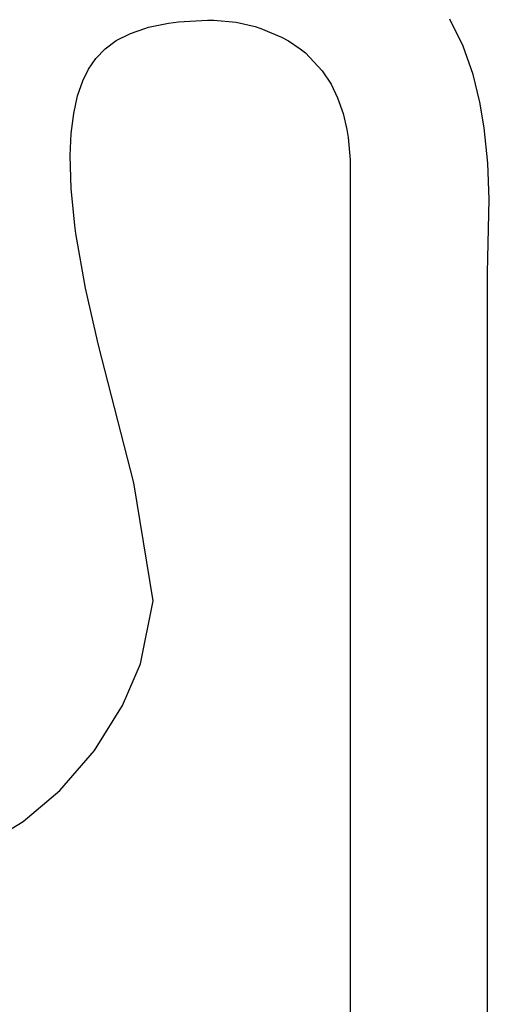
# Model space of a CAD drawing. Header units: millimetres. Extents: x -4577 to 1032787, y -66234 to 201209.
# Tile 93 of 256: x 3769.62 to 3775.11, y -8953.14 to -8941.63. Entities that reach past the tile are written whole.
import ezdxf

# ---------------------------------------------------------------- set-up
doc = ezdxf.new("R2010")
doc.units = ezdxf.units.MM
doc.linetypes.add('510_5_2OG_ELT_1004$0$11-07-22_DS_2OG$0$AUSGEZOGEN', pattern=[0])
doc.layers.add('510_5_2OG_ELT_1004$0$11-07-22_DS_2OG$0$EBENE_1', color=8, linetype='510_5_2OG_ELT_1004$0$11-07-22_DS_2OG$0$AUSGEZOGEN')

# ---------------------------------------------------------------- blocks, each defined once
blk = doc.blocks.new('510_5_2OG_ELT_1004')
at = {"layer": '510_5_2OG_ELT_1004$0$11-07-22_DS_2OG$0$EBENE_1'}
for p, q in [((3770.911, -8941.743), (3771.081, -8941.683)), ((3771.081, -8941.683), (3771.123, -8941.671)), ((3771.123, -8941.671), (3771.355, -8941.624)), ((3771.355, -8941.624), (3771.473, -8941.607)), ((3771.473, -8941.607), (3771.813, -8941.587)), ((3771.813, -8941.587), (3771.887, -8941.589)), ((3771.887, -8941.589), (3772.146, -8941.611)), ((3772.146, -8941.611), (3772.371, -8941.662)), ((3772.371, -8941.662), (3772.437, -8941.683)), ((3772.437, -8941.683), (3772.679, -8941.785)), ((3774.802, -8941.89), (3774.647, -8941.576)), ((3770.746, -8941.827), (3770.911, -8941.743)), ((3772.679, -8941.785), (3772.76, -8941.828)), ((3770.617, -8941.921), (3770.746, -8941.827)), ((3772.76, -8941.828), (3772.898, -8941.922)), ((3774.921, -8942.222), (3774.802, -8941.89)), ((3770.508, -8942.034), (3770.617, -8941.921)), ((3772.898, -8941.922), (3772.957, -8941.971)), ((3772.957, -8941.971), (3773.155, -8942.18)), ((3770.422, -8942.16), (3770.508, -8942.034)), ((3770.353, -8942.298), (3770.422, -8942.16)), ((3773.155, -8942.18), (3773.258, -8942.336)), ((3774.997, -8942.545), (3774.921, -8942.222)), ((3770.293, -8942.474), (3770.353, -8942.298)), ((3773.258, -8942.336), (3773.335, -8942.495)), ((3770.247, -8942.679), (3770.293, -8942.474)), ((3773.335, -8942.495), (3773.399, -8942.678)), ((3775.049, -8942.847), (3774.997, -8942.545)), ((3770.217, -8942.912), (3770.247, -8942.679)), ((3773.399, -8942.678), (3773.443, -8942.866)), ((3770.205, -8943.17), (3770.217, -8942.912)), ((3773.443, -8942.866), (3773.459, -8942.958)), ((3775.093, -8943.26), (3775.049, -8942.847)), ((3773.459, -8942.958), (3773.482, -8943.221)), ((3770.217, -8943.555), (3770.205, -8943.17)), ((3773.482, -8943.221), (3773.481, -9006.478)), ((3775.109, -8943.683), (3775.093, -8943.26)), ((3770.26, -8943.989), (3770.217, -8943.555)), ((3775.089, -8944.539), (3775.109, -8943.683)), ((3770.274, -8944.081), (3770.26, -8943.989)), ((3770.386, -8944.72), (3770.274, -8944.081)), ((3775.067, -9006.523), (3775.089, -8944.539)), ((3770.536, -8945.387), (3770.386, -8944.72)), ((3770.95, -8946.999), (3770.536, -8945.387)), ((3771.175, -8948.378), (3770.95, -8946.999)), ((3771.029, -8949.115), (3771.175, -8948.378)), ((3770.819, -8949.6), (3771.029, -8949.115)), ((3770.491, -8950.127), (3770.819, -8949.6)), ((3770.086, -8950.595), (3770.491, -8950.127)), ((3769.658, -8950.958), (3770.086, -8950.595)), ((3769.076, -8951.31), (3769.658, -8950.958))]:
    blk.add_line(p, q, dxfattribs=at)

msp = doc.modelspace()

# ---------------------------------------------------------------- block references
msp.add_blockref('510_5_2OG_ELT_1004', (0, -0.05))

doc.saveas('drawing.dxf')
